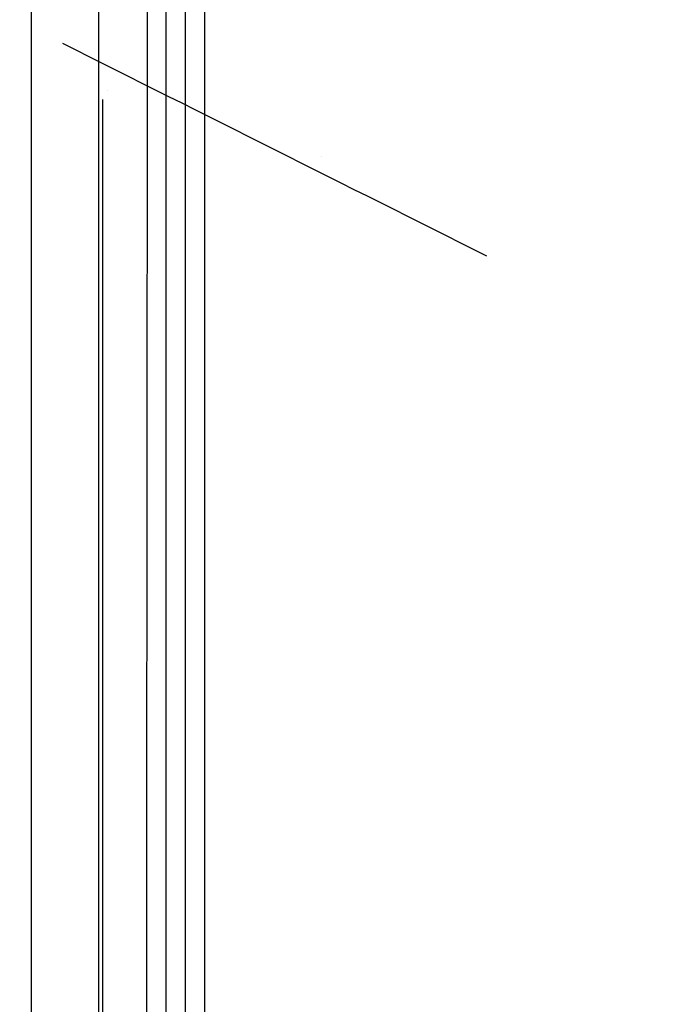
# Model space of a CAD drawing. Header units: millimetres. Extents: x -29 to 120, y -194 to 1.
# Tile 215 of 256: x 13.81 to 15.65, y -169.08 to -166.28. Entities that reach past the tile are written whole.
import ezdxf

# ---------------------------------------------------------------- set-up
doc = ezdxf.new("R2010")
doc.units = ezdxf.units.MM
doc.layers.add('EXTERIOR COLOR', color=7, linetype='Continuous')

msp = doc.modelspace()

# ---------------------------------------------------------------- linework, layer by layer
at = {"layer": 'EXTERIOR COLOR'}
for p, q in [((14.0358, -190.9064, 597.6851), (14.0358, -1.7064, 597.6851)), ((14.2814, -190.8008, 599.9222), (14.2814, -1.8119, 599.9222)), ((14.0468, -170.8157, 62.4072), (14.0468, -166.5076, 59.0838))]:
    msp.add_line(p, q, dxfattribs=at)
msp.add_open_spline([(13.8107, -192.7976, 590.6895), (14.7815, -191.6991, 590.3592), (16.7546, -189.0679, 589.664), (19.3514, -184.5528, 588.653), (21.7039, -179.5269, 587.6583), (23.7637, -174.3167, 586.7277), (25.5795, -168.9935, 585.8612), (27.1902, -163.5913, 585.059), (28.6252, -158.1239, 584.3209), (29.901, -152.609, 583.6471), (31.0301, -147.0627, 583.0373), (32.025, -141.4843, 582.4918), (32.8924, -135.8809, 582.0104), (33.6365, -130.2679, 581.5932), (34.2676, -124.6064, 581.2402), (34.7784, -118.9659, 580.9514), (35.1772, -113.3067, 580.7267), (35.4629, -107.6434, 580.5662), (35.6357, -101.9732, 580.4699), (35.694, -96.3073, 580.4378), (35.6356, -90.6345, 580.4698), (35.4631, -84.9718, 580.5661), (35.1776, -79.3092, 580.7265), (34.7792, -73.6525, 580.9511), (34.2677, -68.0069, 581.2399), (33.6401, -62.3658, 581.5928), (32.8953, -56.7452, 582.01), (32.028, -51.1406, 582.4914), (31.0327, -45.5585, 583.0369), (29.9003, -40.0005, 583.6466), (28.625, -34.4881, 584.3205), (27.1898, -29.0194, 585.0586), (25.5758, -23.6111, 585.8609), (23.7601, -18.2886, 586.7274), (21.6943, -13.0724, 587.658), (19.3584, -8.0685, 588.6528), (16.7537, -3.5434, 589.6639), (14.7815, -0.9134, 590.3592), (13.8107, 0.185, 590.6895)], degree=3, knots=[0.767128, 0.767128, 0.767128, 0.767128, 5.648273, 11.296546, 16.944818, 22.593091, 28.241364, 33.889637, 39.53791, 45.186182, 50.834455, 56.482728, 62.131001, 67.779274, 73.427547, 79.075819, 84.724092, 90.372365, 96.020638, 101.668911, 107.317663, 112.966415, 118.615168, 124.26392, 129.912673, 135.561425, 141.210177, 146.85893, 152.507682, 158.156435, 163.805187, 169.453939, 175.102692, 180.751444, 186.400197, 192.048949, 197.697701, 202.579294, 202.579294, 202.579294, 202.579294], dxfattribs=at)
for points, degree in [([(13.8441, -190.9064, 595.4938), (13.8441, -1.7064, 595.4938)], 1), ([(14.2269, -190.8573, 599.8765), (14.2269, -1.7554, 599.8765)], 1), ([(14.3359, -1.8685, 599.9679), (14.3359, -190.7442, 599.9679)], 1), ([(14.1477, -2.2891, 593.1584), (14.1894, -33.6283, 593.1548), (14.1963, -96.3064, 593.1542), (14.1894, -158.9844, 593.1548), (14.1477, -190.3237, 593.1584)], 3), ([(15.1372, -166.9525, 513.9922), (14.7358, -166.7511, 539.718), (14.3345, -166.5497, 565.4438), (13.9331, -166.3483, 591.1696)], 3), ([(14.0599, -166.4827, 8.5), (14.0599, -166.4827, 59.0647)], 1), ([(14.6673, -166.6699, 512.4922), (14.6673, -166.6699, 514.4922)], 1)]:
    msp.add_open_spline(points, degree=degree, dxfattribs=at)

doc.saveas('drawing.dxf')
